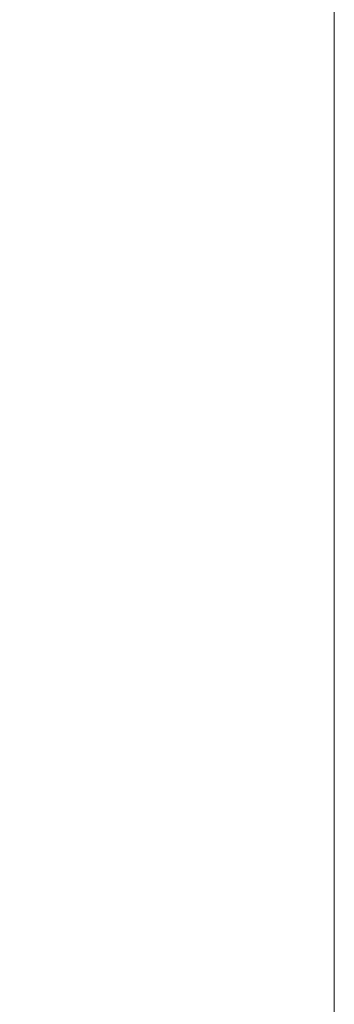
# Model space of a CAD drawing. Header units: inches. Extents: x -263 to 530, y -1 to 602.
# Tile 230 of 256: x -197.756 to -197.5, y 183.787 to 184.59. Entities that reach past the tile are written whole.
import ezdxf

# ---------------------------------------------------------------- set-up
doc = ezdxf.new("R2010")
doc.units = ezdxf.units.IN
doc.header["$MEASUREMENT"] = 0
doc.layers.add('A-DOOR', color=31, linetype='Continuous', lineweight=13)

# ---------------------------------------------------------------- blocks, each defined once
blk = doc.blocks.new('Door_3 - 9_-4_ X 7_-10_-1696224-_3D_')
at = {"layer": 'A-DOOR'}
mesh = blk.add_polyface(dxfattribs=at)
corners = [(-58, 1.25), (-58, 1.75), (-56, 1.75), (-56, 1.25)]
mesh.append_faces([[corners[k] for k in face] for face in [(0, 1, 2, 3)]])
mesh = blk.add_polyface(dxfattribs=at)
corners = [(58, 1.25, 96), (58, 1.75, 96), (-58, 1.75, 96), (-58, 1.25, 96)]
mesh.append_faces([[corners[k] for k in face] for face in [(0, 1, 2, 3)]])
mesh = blk.add_polyface(dxfattribs=at)
corners = [(56, 1.25), (58, 1.25), (58, 1.25, 96), (-58, 1.25, 96), (-58, 1.25), (-56, 1.25), (-56, 1.25, 94), (56, 1.25, 94)]
mesh.append_faces([[corners[k] for k in face] for face in [(3, 6, 7, 2)]], dxfattribs={"vtx0": -1, "vtx2": -1})
mesh.append_faces([[corners[k] for k in face] for face in [(4, 5, 6, 3)]], dxfattribs={"vtx2": -1})
mesh.append_faces([[corners[k] for k in face] for face in [(7, 0, 1, 2)]], dxfattribs={"vtx3": -1})

msp = doc.modelspace()

# ---------------------------------------------------------------- block references
at = {"layer": 'A-DOOR', "rotation": 89.99999999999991}
msp.add_blockref('Door_3 - 9_-4_ X 7_-10_-1696224-_3D_', (-196.25, 241.5, 128), dxfattribs=at)

doc.saveas('drawing.dxf')
